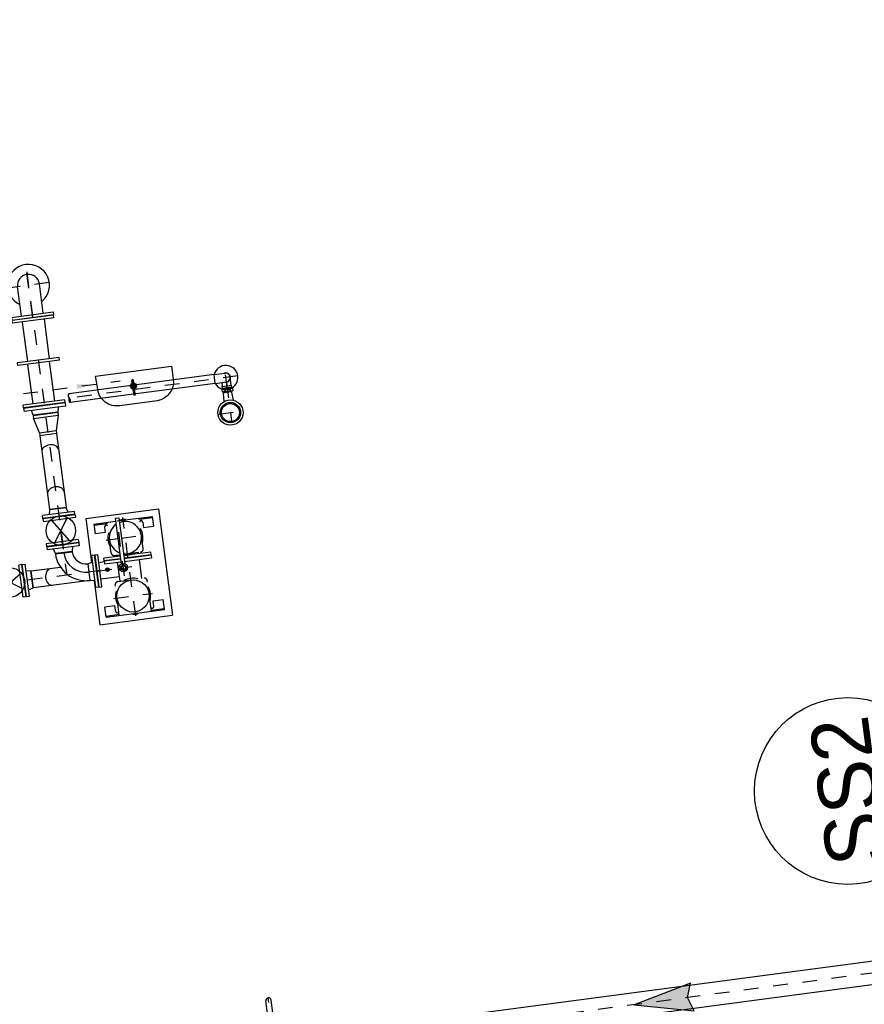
# Model space of a CAD drawing. Header units: metres. Extents: x 118052 to 118564, y 454784 to 455719.
# Tile 135 of 160: x 118517.14 to 118522.88, y 455283.57 to 455290.26. Entities that reach past the tile are written whole.
import ezdxf
from ezdxf.enums import TextEntityAlignment as Align

# ---------------------------------------------------------------- set-up
doc = ezdxf.new("R2010")
doc.units = ezdxf.units.M
doc.header["$LTSCALE"] = 0.5
for name, pattern in [('AM_ISO08W050', [18, 12, -1.5, 3, -1.5]), ('CENTER', [2, 1.25, -0.25, 0.25, -0.25]), ('CENTER2', [1.125, 0.75, -0.125, 0.125, -0.125]), ('HIDDEN', [0.375, 0.25, -0.125]), ('Tauw_L_Center2', [6.499, 4, -0.833, 0.833, -0.833]), ('Tauw_L_Center3', [4.338, 2.66, -0.556, 0.556, -0.566])]:
    doc.linetypes.add(name, pattern=pattern)
for name, color, linetype in [('01', 6, 'Continuous'), ('0H', 6, 'CENTER'), ('0Hid', 6, 'HIDDEN'), ('0Hu1', 6, 'Continuous'), ('0Hu2', 6, 'Continuous'), ('11', 6, 'CENTER'), ('Koningsstal VIEUWPORT', 254, 'Continuous'), ('ME_N_D_EB00----hollandia~-_-----', 135, 'Continuous'), ('ZU_N_-_AL999---LSSpvc160_vgr11__20_^200~M_-----', 7, 'Continuous'), ('ZU_N_-_EL999---LSSpvc160_vgr11~H_-----', 2, 'Tauw_L_Center2'), ('ZU_N_-_EL999---LSSpvc160_vgr11~W_-----', 8, 'Continuous'), ('ZU_N_-_ML999---LS_pvc160_zgr34~-_-----', 7, 'Tauw_L_Center3'), ('ZU_N_-_ML999---LSSpvc160_vgr11__20_^200~M_-----', 7, 'Continuous')]:
    doc.layers.add(name, color=color, linetype=linetype)
doc.layers.add('AM_7', color=6, linetype='AM_ISO08W050', lineweight=25)
doc.layers.add('ME-CL', color=6, linetype='CENTER2', lineweight=18)
doc.styles.add('tcb_isocp', font='tcb_isocp.shx')

# ---------------------------------------------------------------- blocks, each defined once
blk = doc.blocks.new('M150600')
for p, q in [((-150, 142.5), (-150, -142.5)), ((-131, 142.5), (-150, 142.5)), ((-131, 142.5), (-131, -142.5)), ((140.5, 142.5), (140.5, -142.5)), ((159.5, 142.5), (140.5, 142.5)), ((159.5, 142.5), (159.5, -142.5)), ((431, 142.5), (431, -142.5)), ((450, 142.5), (431, 142.5)), ((450, 142.5), (450, -142.5)), ((-131, 75), (140.5, 75)), ((431, 75), (159.5, 75)), ((-131, -75), (140.5, -75)), ((431, -75), (159.5, -75)), ((-131, -142.5), (-150, -142.5)), ((159.5, -142.5), (140.5, -142.5)), ((450, -142.5), (431, -142.5))]:
    blk.add_line(p, q)
blk = doc.blocks.new('Q150ba')
for p, q in [((-220, 142.5), (-220, -142.5)), ((-201, 142.5), (-220, 142.5)), ((-201, 142.5), (-201, -142.5)), ((-201, 75), (0, 75)), ((-201, -75), (0, -75)), ((-201, -142.5), (-220, -142.5))]:
    blk.add_line(p, q)
at = {"color": 0, "linetype": 'ByBlock'}
for p, q in [((0, -142.5), (0, 142.5)), ((-220, 0), (142.5, 0))]:
    blk.add_line(p, q, dxfattribs=at)
for radius, start, end in [(142.5, 211.75686, 148.24314), (75, 270, 90)]:
    blk.add_arc((0, 0), radius, start, end)
blk = doc.blocks.new('Vof150')
for p, q in [((-92, -33), (-84.15, 0)), ((-84.15, 0), (84.15, 0)), ((84.15, 0), (92, -33)), ((-142.5, -33), (142.5, -33)), ((-142.5, -55), (-142.5, -33)), ((-142.5, -55), (142.5, -55)), ((142.5, -55), (142.5, -33))]:
    blk.add_line(p, q)
blk = doc.blocks.new('VC150100')
for p, q in [((0, -84.15), (0, 84.15)), ((0, 84.15), (20, 84.15)), ((20, -84.15), (20, 84.15)), ((20, 84.15), (122, 57.15)), ((122, -57.15), (122, 57.15)), ((122, 57.15), (140, 57.15)), ((140, -57.15), (140, 57.15)), ((122, -57.15), (20, -84.15)), ((122, -57.15), (140, -57.15)), ((0, -84.15), (20, -84.15))]:
    blk.add_line(p, q)
blk = doc.blocks.new('LD100ba')
for p, q in [((0, -110), (0, 110)), ((20, 110), (0, 110)), ((20, -110), (20, 110)), ((170, -110), (170, 110)), ((190, 110), (170, 110)), ((190, -110), (190, 110)), ((20, -50), (170, 50)), ((20, 50), (170, -50)), ((20, -110), (0, -110)), ((190, -110), (170, -110))]:
    blk.add_line(p, q)
at = {"color": 0, "linetype": 'ByBlock'}
blk.add_line((0, 0), (190, 0), dxfattribs=at)
blk.add_circle((95, 0), 100)
blk = doc.blocks.new('Vof100')
for p, q in [((-57.15, 0), (57.15, 0)), ((57.15, 0), (65.5, -32)), ((-110, -32), (110, -32)), ((-110, -52), (-110, -32)), ((-110, -52), (110, -52)), ((-65.5, -32), (-57.15, 0)), ((110, -52), (110, -32))]:
    blk.add_line(p, q)
blk = doc.blocks.new('B100')
for p, q in [((-57.2, 0), (57.2, 0)), ((152.5, -95.3), (152.5, -209.6))]:
    blk.add_line(p, q)
for radius in [209.7, 95.4]:
    blk.add_arc((152.5, 0), radius, 180, 269.99999)
at = {"color": 0, "linetype": 'ByBlock'}
blk.add_arc((152.5, 0), 152.5, 180, 269.99999, dxfattribs=at)
blk = doc.blocks.new('A$C3A2E66B4')
at = {"layer": '0H'}
for p, q in [((-200, 192.5), (-200, 352.5)), ((200, 87.5), (200, 352.5)), ((-110, 330), (-320, 330)), ((-90, 192.5), (-90, 310)), ((90, 130), (90, 310)), ((320, 330), (110, 330)), ((337.5, 220), (-337.5, 220)), ((0, 0), (0, 237.2)), ((57.1, 180), (-340, 180)), ((-200, 87.5), (-200, 167.5)), ((-90, 130), (-90, 167.5)), ((-110, 110), (-320, 110)), ((320, 110), (110, 110))]:
    blk.add_line(p, q, dxfattribs=at)
for centre, start, end in [((-110, 310), 0, 90), ((110, 310), 90, 180), ((-110, 130), 270, 0), ((110, 130), 180, 270)]:
    blk.add_arc(centre, 20, start, end, dxfattribs=at)
at = {"layer": '0Hu1'}
for p, q in [((-320, 180), (-320, 420)), ((-320, 420), (-252, 420)), ((-312, 330), (-312, 420)), ((-252, 351), (-252, 420)), ((320, 420), (252, 420)), ((252, 350.3), (252, 420)), ((252, 351), (252, 420)), ((312, 330), (312, 420)), ((320, 20), (320, 420)), ((-290, 351), (-252, 351)), ((-80, 378), (-80, 192.5)), ((-62, 378), (-80, 378)), ((-62, 378), (-62, 192.5)), ((-59, 378), (-59, 192.5)), ((-59, 378), (-41, 378)), ((-41, 192.5), (-41, 378)), ((290, 351), (252, 351)), ((-80, 295), (-90, 295)), ((90, 295), (-41, 295)), ((-325, 234.6), (-323.3, 237.4)), ((-325, 205.4), (-325, 234.6)), ((-319.5, 232), (-325, 232)), ((-319.5, 208), (-325, 208)), ((-325, 205.4), (-323.3, 202.6)), ((-319.7, 229), (-323.1, 229)), ((-319.7, 211), (-323.1, 211)), ((-318.8, 238), (-323, 238)), ((-318.8, 202), (-323, 202)), ((320, 238), (323, 238)), ((320, 232), (325, 232)), ((320, 229), (323.1, 229)), ((320, 211), (323.1, 211)), ((320, 208), (325, 208)), ((320, 202), (323, 202)), ((325, 234.6), (323.4, 237.4)), ((325, 205.4), (323.4, 202.6)), ((325, 205.4), (325, 234.6)), ((-340, 192.5), (-25, 192.5)), ((-340, 167.5), (-340, 192.5)), ((-340, 167.5), (-25, 167.5)), ((-320, 20), (-320, 167.5)), ((-90.6, 145), (-90.8, 145)), ((-80, 145), (-90, 145)), ((-80, 167.5), (-80, 56)), ((-62, 167.5), (-62, 56)), ((-59, 167.5), (-59, 56)), ((-41, 56), (-41, 167.5)), ((90, 145), (-41, 145)), ((57.1, 18), (57.1, 145)), ((90.8, 145), (90.6, 145)), ((-312, 20), (-312, 110)), ((-290, 89), (-252, 89)), ((-252, 89), (-252, 20)), ((290, 89), (252, 89)), ((252, 89), (252, 20)), ((312, 20), (312, 110)), ((-320, 20), (-252, 20)), ((110, 18), (-110, 18)), ((-110, 0), (-110, 18)), ((110, 0), (-110, 0)), ((-62, 56), (-80, 56)), ((-59, 56), (-41, 56)), ((-57.1, 18), (-57.1, 56)), ((110, 0), (110, 18)), ((320, 20), (252, 20))]:
    blk.add_line(p, q, dxfattribs=at)
blk.add_lwpolyline([(-18, 180), (0, 198), (18, 180), (0, 162)], close=True, dxfattribs=at)
for centre, radius in [((200, 220), 110), ((0, 180), 28), ((0, 180), 18)]:
    blk.add_circle(centre, radius, dxfattribs=at)
for centre, radius, start, end in [((-290, 340), 11, 90, 245.38002), ((-200, 220), 120, 66.44354, 113.55646), ((200, 220), 120, 66.44354, 113.55646), ((290, 340), 11, 294.61998, 90), ((-200, 220), 110, 345.52249, 194.47751), ((-316.5, 233.5), 7.88, 145.1501, 213.96087), ((-292.9, 220), 31.5, 163.39845, 196.60155), ((-316.5, 206.5), 7.88, 146.03913, 214.8499), ((-200, 220), 120, 346.75199, 23.55646), ((200, 220), 120, 156.44354, 203.55646), ((316.5, 233.5), 7.88, 326.03913, 34.8499), ((316.5, 206.5), 7.88, 325.1501, 33.96087), ((292.9, 220), 31.5, 343.39845, 16.60155), ((-200, 220), 110, 208.50743, 331.49257), ((-290, 100), 11, 114.61998, 270), ((-200, 220), 120, 246.44354, 293.55646), ((200, 220), 120, 246.44354, 293.55646), ((290, 100), 11, 270, 65.38002)]:
    blk.add_arc(centre, radius, start, end, dxfattribs=at)
blk = doc.blocks.new('sok-DN15ba')
at = {"color": 0, "linetype": 'ByBlock'}
for p, q in [((12.5, 0), (-12.5, 0)), ((0, -12.5), (0, 12.5))]:
    blk.add_line(p, q, dxfattribs=at)
for radius in [12.5, 7.5]:
    blk.add_circle((0, 0), radius)
blk.add_arc((0, 0), 8.5, 180, 90)
blk = doc.blocks.new('KK_DN50ba')
for p, q in [((-63.4, 35.6), (-57.8, 42)), ((-63.4, -35.6), (-63.4, 35.6)), ((-57.8, 42), (-26.4, 42)), ((-57.8, 0), (-28.4, 0)), ((-28.4, 14), (65.4, 14)), ((-28.4, -14), (-28.4, 14)), ((25.6, 55.1), (-26.4, 55.1)), ((-26.4, 55.1), (-26.4, 14)), ((-26.4, 42), (-26.4, 14)), ((25.6, 55.1), (25.6, 14)), ((25.6, 48.4), (25.6, 14)), ((57.1, 42), (25.6, 42)), ((27.7, -14), (27.7, 14)), ((44.3, -14), (44.3, 14)), ((62.6, 35.6), (57.1, 42)), ((62.6, 14), (62.6, 35.6)), ((65.4, 18.2), (151.4, 18.2)), ((65.4, -18.2), (65.4, 18.2)), ((-57.8, -42), (-63.4, -35.6)), ((-26.4, -42), (-57.8, -42)), ((-28.4, -14), (65.4, -14)), ((-26.4, -14), (-26.4, -42)), ((-26.4, -14), (-26.4, -55.1)), ((25.6, -55.1), (-26.4, -55.1)), ((25.6, -14), (25.6, -48.4)), ((25.6, -14), (25.6, -55.1)), ((25.6, -42), (57.1, -42)), ((57.1, -42), (62.6, -35.6)), ((62.6, -35.6), (62.6, -14)), ((65.4, -18.2), (151.4, -18.2))]:
    blk.add_line(p, q)
blk.add_lwpolyline([(-5.6, 9.1), (-10.9, 0), (-5.6, -9.1), (4.9, -9.1), (10.1, 0), (4.9, 9.1)], close=True)
for radius in [13.1, 8.27, 6.13]:
    blk.add_circle((-0.4, 0), radius)
for centre, radius, start, end in [((-21, 21), 42.3, 150.25333, 209.74667), ((-21, -21), 42.3, 150.25333, 209.74667), ((-0.4, 0), 21, 41.81031, 138.18969), ((-0.4, 0), 7, 168.44645, 99.64484), ((20.3, 21), 42.3, 350.49076, 29.74667), ((151.4, 0), 18.2, 270, 90), ((-0.4, 0), 21, 221.81031, 318.18969), ((20.3, -21), 42.3, 330.25333, 9.50924)]:
    blk.add_arc(centre, radius, start, end)
at = {"layer": '0H'}
for p, q in [((-0.4, -21), (-0.4, 21)), ((-63.4, 0), (169.6, 0))]:
    blk.add_line(p, q, dxfattribs=at)
blk = doc.blocks.new('slibverwerkingsgebouw')
for p, q in [((16919.2, 1632), (16617.9, 1631.8)), ((16617.9, 1631.8), (16618.2, 1131.8)), ((17347.9, 1632.3), (17046.6, 1632.1)), ((17347.9, 1632.3), (17348.2, 1132.3)), ((18144.4, 1200.6), (18148.1, 1200.6)), ((18144.4, 1186.4), (18148.1, 1186.4)), ((18148.1, 1198.6), (18237.9, 1198.7)), ((18148.1, 1188.4), (18237.9, 1188.5)), ((17348.2, 1132.3), (16618.2, 1131.8))]:
    blk.add_line(p, q)
for points in [[(18299, 1440.4), (18299.4, 918.6), (18209.5, 918.6, -0.39615), (18078.6, 1045.5), (18078.4, 1303.5, -0.420962), (18209.2, 1437.5), (18299, 1440.4)], [(18144.4, 1200.6, 0.111471), (18142.1, 1200.1, 0.102954), (18140.1, 1198.5, 0.092827), (18138.8, 1196.3, 0.086748), (18138.3, 1193.5, 0.086748), (18138.8, 1190.8, 0.092827), (18140.1, 1188.5, 0.102954), (18142.1, 1187, 0.111471), (18144.4, 1186.4, 0.111471)], [(18152.4, 1198.5, 0.102954), (18150.4, 1200.1, 0.111471), (18148.1, 1200.6, 0.111471), (18145.8, 1200.1, 0.102954), (18143.7, 1198.5, 0.092827), (18142.4, 1196.3, 0.086748), (18141.9, 1193.5, 0.086748), (18142.4, 1190.8, 0.092827), (18143.7, 1188.5, 0.102954), (18145.8, 1187, 0.111471), (18148.1, 1186.4, 0.111471)], [(18148.1, 1198.6, 0.120314), (18146.6, 1198.2, 0.105015), (18145.2, 1197.1, 0.088783), (18144.4, 1195.5, 0.079947), (18144, 1193.5, 0.079947), (18144.4, 1191.5, 0.088783), (18145.2, 1189.9, 0.105015), (18146.6, 1188.8, 0.120314), (18148.1, 1188.4, 0.120314)], [(18148.1, 1186.4, 0.111471), (18150.4, 1187, 0.102954), (18152.5, 1188.5, 0.092827)], [(18237.9, 1188.5, 0.119274), (18239.4, 1188.9, 0.104811), (18240.8, 1190, 0.089262), (18241.7, 1191.6, 0.080705), (18242, 1193.6, 0.080705), (18241.7, 1195.6, 0.089262), (18240.8, 1197.2, 0.104811), (18239.4, 1198.3, 0.119274), (18237.9, 1198.7, 0.119274)]]:
    blk.add_lwpolyline(points, format="xyb")
for radius in [20.2, 13]:
    blk.add_circle((18199.2, 1193.6), radius)
at = {"layer": '01'}
for p, q in [((18144.6, 638.4), (18143.9, 1637.2)), ((18204.9, 638.4), (18204.2, 1637.2)), ((18144.4, 638.4), (18204.7, 638.4)), ((18144.4, 638.4), (18144.5, 562.1)), ((18204.7, 638.4), (18204.8, 562.1)), ((18014.3, 593.8), (18069.9, 591)), ((18014.4, 530.7), (18070, 533.7))]:
    blk.add_line(p, q, dxfattribs=at)
for radius in [69.2, 61.7]:
    blk.add_circle((17934.4, 562.2), radius, dxfattribs=at)
for centre, radius, start, end in [((18174.8, 562.4), 82.5, 111.47462, 68.60351), ((18174.6, 562.4), 31.7, 161.37187, 17.06749), ((18174.6, 562.4), 30.2, 180.03907, 0.03907)]:
    blk.add_arc(centre, radius, start, end, dxfattribs=at)
at = {"layer": '0H'}
for p, q in [((16982.9, 1579.1), (16981.9, 3057.1)), ((19064.3, 1813), (16982.8, 1811.6)), ((18174.8, 479.9), (18174, 1637.2)), ((18092.3, 562.3), (18257.3, 562.4))]:
    blk.add_line(p, q, dxfattribs=at)
at = {"layer": '0Hid'}
for p, q in [((18072.4, 536.2), (18072.3, 588.4)), ((18079.6, 584.5), (18072.3, 584.5)), ((18079.6, 581.5), (18072.3, 581.5)), ((18079.7, 543.1), (18072.4, 543.1)), ((18072.4, 540.2), (18079.7, 540.2)), ((18079.6, 590.5), (18079.7, 534.2)), ((18079.6, 581.1), (18079.6, 590.5)), ((18096.4, 599.9), (18082.6, 599.9)), ((18096.4, 581.1), (18082.6, 581.1)), ((18096.4, 543.6), (18082.6, 543.6)), ((18099.4, 534.2), (18099.3, 590.5)), ((18105.9, 584.5), (18099.3, 584.5)), ((18105.9, 581.5), (18099.3, 581.5)), ((18106, 543.1), (18099.4, 543.1)), ((18099.4, 540.2), (18106, 540.2)), ((18106, 594), (18106, 530.7)), ((18106, 594), (18118.3, 594)), ((18118.3, 594), (18118.3, 530.7)), ((18118.3, 592.5), (18144.5, 592.5)), ((18082.6, 524.8), (18096.4, 524.8)), ((18106, 530.7), (18118.3, 530.7)), ((18118.3, 532.2), (18174.8, 532.2))]:
    blk.add_line(p, q, dxfattribs=at)
for centre, radius, start, end in [((18069.8, 588.4), 2.55, 0.03907, 87.03906), ((18096, 590.5), 16.4, 145.07873, 214.9994), ((18140.7, 562.4), 61.1, 162.14251, 197.93562), ((18096.1, 534.2), 16.4, 145.07873, 214.9994), ((18083, 590.5), 16.4, 325.07873, 34.9994), ((18038.3, 562.3), 61.1, 342.14251, 17.93562), ((18083, 534.2), 16.4, 325.07873, 34.9994), ((18069.8, 536.2), 2.55, 273.03907, 0.03907)]:
    blk.add_arc(centre, radius, start, end, dxfattribs=at)
at = {"layer": '0Hu1'}
for p, q in [((16925.5, 2048), (17039.8, 2048.1)), ((16925.7, 1659), (16925.5, 2048)), ((17039.9, 1845.8), (17039.8, 2048.1)), ((17137.3, 1754.5), (17137.2, 1868.8)), ((17439.3, 1754.7), (17439.2, 1869)), ((17946.7, 1869.4), (17440.2, 1869)), ((17946.8, 1755.1), (17946.7, 1869.4)), ((17946.8, 1755.1), (17440.3, 1754.7))]:
    blk.add_line(p, q, dxfattribs=at)
blk.add_circle((17934.4, 562.2), 86, dxfattribs=at)
for centre, start, end in [((18159, 1621.3), 46.50194, 133.57619), ((18158.9, 1653.1), 226.50194, 313.57619), ((18189.1, 1621.4), 46.50194, 133.57619)]:
    blk.add_arc(centre, 21.9, start, end, dxfattribs=at)
for centre, major_axis in [((16982.7, 1915.6), (-57.1, 0)), ((17547.1, 1812), (0, 57.1)), ((17836.4, 1812.2), (0, 57.1))]:
    blk.add_ellipse(centre, major_axis=major_axis, ratio=0.707107, start_param=3.141593, end_param=6.283185, dxfattribs=at)
at = {"layer": '11'}
for p, q in [((17934.3, 644), (17934.4, 480.5)), ((18135.3, 562.4), (17874.5, 562.2))]:
    blk.add_line(p, q, dxfattribs=at)
at = {"layer": 'AM_7'}
blk.add_line((18242, 6755.3), (18245.8, 1278.7), dxfattribs=at)
blk.add_solid([(18262.2, 1574.7), (18228.9, 1574.7), (18245.6, 1474.7)], dxfattribs=at)
at = {"layer": 'ME-CL', "color": 1, "lineweight": 18}
for p, q in [((18199.2, 1217.8), (18199.2, 1169.3)), ((18223.4, 1193.6), (18175, 1193.5))]:
    blk.add_line(p, q, dxfattribs=at)
at = {"layer": 'ME-CL'}
for p, q in [((18244, 1193.6), (18134.6, 1193.5)), ((18148.1, 1185.1), (18148.1, 1202.6)), ((18237.9, 1187.5), (18237.9, 1200))]:
    blk.add_line(p, q, dxfattribs=at)
at = {"layer": '0Hu1', "color": 1, "linetype": 'CENTER'}
for name, p, rotation in [('LD100ba', (16982.4, 2295.1), 270.0390618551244), ('Vof150', (18090.8, 1812.3), 90.03906185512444), ('M150600', (18598.8, 1812.7), 180.0390652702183), ('Q150ba', (18971.8, 1812.9), 0.03906527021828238), ('Vof100', (17137.3, 1811.7), 90.03906185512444), ('LD100ba', (17192.3, 1811.7), 0.03906527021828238), ('VC150100', (18088.8, 1812.3), 180.0390652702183), ('Vof100', (16982.9, 1657.1), 0.03906527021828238)]:
    blk.add_blockref(name, p, dxfattribs=dict(at, rotation=rotation))
at = {"layer": '0Hu1', "color": 1, "linetype": 'CENTER', "xscale": -1}
for p, rotation in [((16982.6, 2050.1), 180.0390652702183), ((17437.3, 1811.9), 270.0390618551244)]:
    blk.add_blockref('Vof100', p, dxfattribs=dict(at, rotation=rotation))
at = {"layer": '0Hu1'}
for name, p, rotation in [('B100', (17135.3, 1811.7), 270.0390618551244), ('sok-DN15ba', (16983, 1530.3), 180.0390652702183), ('KK_DN50ba', (13780.5, 825.4), 0.03906527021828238)]:
    blk.add_blockref(name, p, dxfattribs=dict(at, rotation=rotation))
at = {"layer": '0Hu2', "rotation": 180.0390652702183}
blk.add_blockref('A$C3A2E66B4', (16982.9, 1602.1), dxfattribs=at)
blk = doc.blocks.new('zustrmr')
at = {"color": 0}
blk.add_line((1, 0.24), (0, 0), dxfattribs=at)
for p, q in [((0.92, 0), (1, 0.24)), ((0, 0), (1, -0.24)), ((1, -0.24), (0.92, 0))]:
    blk.add_line(p, q)
for points in [[(0, 0), (1, 0.24), (0.92, 0)], [(0, 0), (1, -0.24), (0.92, 0)]]:
    blk.add_solid(points, dxfattribs=at)
blk = doc.blocks.new('Leidingen')
at = {"layer": 'ZU_N_-_EL999---LSSpvc160_vgr11~H_-----'}
blk.add_lwpolyline([(-180150.7, -15225.8), (-190698.6, -15226.4, -0.198912), (-191094.6, -15062.4), (-194146.4, -12011.1, -0.198506), (-194310.4, -11616), (-194318, -6919.8)], format="xyb", dxfattribs=at)
at = {"layer": 'ZU_N_-_EL999---LSSpvc160_vgr11~W_-----'}
for points in [[(-164770.3, -15304.8), (-190698.6, -15306.4, -0.198912), (-191151.2, -15119), (-194202.9, -12067.7, -0.198506), (-194390.4, -11616.1), (-194398.4, -6706.5)], [(-164770.3, -15144.8), (-190698.6, -15146.4, -0.198912), (-191038.1, -15005.9), (-194089.8, -11954.5, -0.198506), (-194230.4, -11615.9), (-194238.4, -6706.4)]]:
    blk.add_lwpolyline(points, format="xyb", dxfattribs=at)
at = {"layer": 'ZU_N_-_ML999---LSSpvc160_vgr11__20_^200~M_-----'}
blk.add_circle((-193062.7, -9987.5), 636, dxfattribs=at)
at = {"layer": 'ME_N_D_EB00----hollandia~-_-----'}
blk.add_blockref('slibverwerkingsgebouw', (-207895.7, -6715.7), dxfattribs=at)
at = {"layer": 'ZU_N_-_ML999---LS_pvc160_zgr34~-_-----', "xscale": 399.9999999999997, "yscale": 399.9999999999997, "zscale": 399.9999999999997, "rotation": 270.0931367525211}
blk.add_blockref('zustrmr', (-194315.7, -8354.8), dxfattribs=at)
at = {"layer": 'ZU_N_-_AL999---LSSpvc160_vgr11__20_^200~M_-----', "style": 'tcb_isocp'}
blk.add_text('SS2', height=400, dxfattribs=at).set_placement((-193062.7, -9987.5), align=Align.MIDDLE)

msp = doc.modelspace()

# ---------------------------------------------------------------- block references
at = {"layer": 'Koningsstal VIEUWPORT', "color": 6, "xscale": 0.0009975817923, "yscale": 0.0009975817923, "zscale": 0.0009975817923, "rotation": 97.46987594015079}
msp.add_blockref('Leidingen', (118487.852, 455474.6886), dxfattribs=at)

doc.saveas('drawing.dxf')
